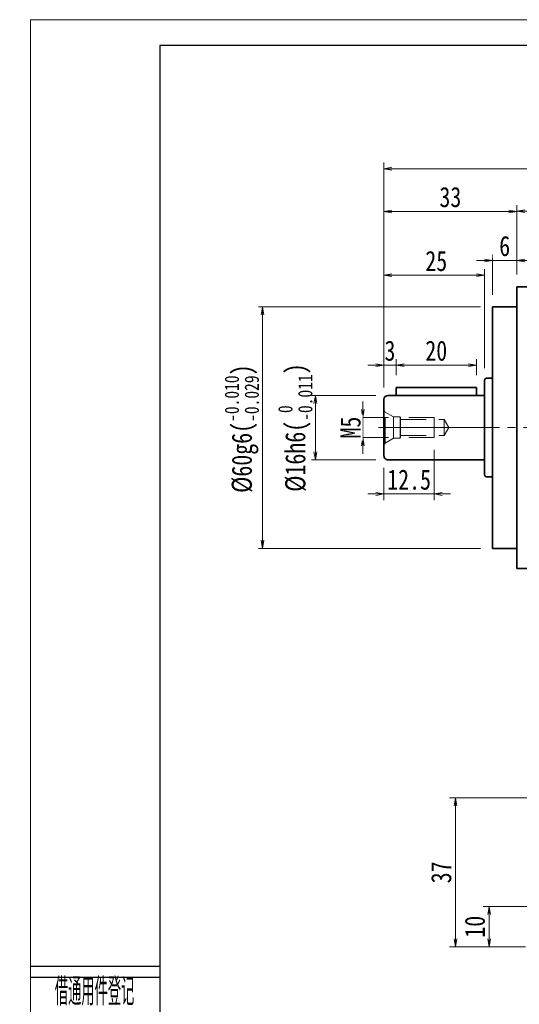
# Model space of a CAD drawing. Header units: millimetres. Extents: x -20 to 533, y -11 to 370.
# Tile 2 of 5: x -20 to 104, y 125 to 370. Entities that reach past the tile are written whole.
import ezdxf
from ezdxf.enums import TextEntityAlignment as Align

# ---------------------------------------------------------------- set-up
doc = ezdxf.new("R2010")
doc.units = ezdxf.units.MM
doc.linetypes.add('HIDDEN', pattern=[9.525, 6.35, -3.175])
doc.linetypes.add('点画线', pattern=[18, 12, -2, 2, -2])
doc.layers.add('2细线层', color=4, linetype='Continuous')
doc.layers.add('6文字层', color=3, linetype='Continuous')
for name, color, linetype, lineweight in [('中心线层', 1, '点画线', 18), ('图框_外框线', 7, 'Continuous', 18), ('尺寸线层', 3, 'Continuous', 18), ('粗实线层', 7, 'Continuous', 35)]:
    doc.layers.add(name, color=color, linetype=linetype, lineweight=lineweight)
doc.styles.add('PC_TEXTSTYLE', font='ISOCP.SHX', dxfattribs={"width": 0.707, "bigfont": 'GBCBIG.SHX'})
doc.styles.add('宋体', font='SimSun.ttf', dxfattribs={"width": 0.8})
doc.dimstyles.new('A水平标注$0', dxfattribs={"dimtxt": 3.5, "dimasz": 2, "dimexe": 1.5, "dimexo": 3, "dimgap": 1.1, "dimtad": 1, "dimtoh": 1, "dimdec": 4, "dimdsep": 46, "dimtxsty": '宋体', "dimblk": 'OPEN', "dimcen": 3, "dimclrd": 3, "dimclre": 3, "dimclrt": 6, "dimadec": 0, "dimazin": 0, "dimtm": 1e-09, "dimtfac": 1, "dimtdec": 4, "dimtix": 1, "dimtmove": 0, "dimatfit": 3, "dimldrblk": 'OPEN', "dimfxl": 0, "dimlwd": 13, "dimlwe": 13, "dimarcsym": 0})
doc.dimstyles.new('D直径标注φ25', dxfattribs={"dimtxt": 3.5, "dimasz": 2, "dimexe": 1, "dimexo": 3, "dimtad": 1, "dimtoh": 1, "dimdec": 1, "dimdsep": 46, "dimtxsty": '宋体', "dimblk": 'OPEN', "dimcen": 3, "dimclrd": 3, "dimclre": 3, "dimclrt": 130, "dimadec": 0, "dimazin": 0, "dimtm": 1e-09, "dimtfac": 1, "dimtdec": 1, "dimtmove": 0, "dimatfit": 0, "dimldrblk": 'OPEN', "dimfxl": 0, "dimlwd": 13, "dimlwe": 13, "dimarcsym": 0})
doc.dimstyles.new('螺孔(M8-7H)', dxfattribs={"dimtxt": 3.5, "dimasz": 2, "dimexe": 1.25, "dimexo": 3, "dimtad": 1, "dimtoh": 1, "dimdec": 4, "dimdsep": 46, "dimtxsty": '宋体', "dimblk": 'OPEN', "dimcen": 3, "dimclrd": 3, "dimclre": 3, "dimclrt": 2, "dimadec": 0, "dimazin": 0, "dimtm": 1e-09, "dimtfac": 1, "dimtdec": 4, "dimtmove": 0, "dimatfit": 3, "dimldrblk": 'OPEN', "dimfxl": 0, "dimlwd": 9, "dimlwe": 9, "dimarcsym": 0})

# ---------------------------------------------------------------- blocks, each defined once
blk = doc.blocks.new('_Open')
at = {"color": 0, "linetype": 'ByBlock', "lineweight": -2}
for p, q in [((-1, 0.17), (0, 0)), ((-1, -0.17), (0, 0)), ((0, 0), (-1, 0))]:
    blk.add_line(p, q, dxfattribs=at)
blk = doc.blocks.new('*D15')
at = {"layer": 'Defpoints', "color": 0, "transparency": 16777216}
for p in [(173.74, 322.23), (103.74, 303.49), (173.74, 303.49)]:
    blk.add_point(p, dxfattribs=at)
at = {"layer": '尺寸线层', "color": 3, "lineweight": 13, "transparency": 16777216}
for p, q in [((103.74, 306.49), (103.74, 323.73)), ((173.74, 306.49), (173.74, 323.73)), ((105.74, 322.23), (171.74, 322.23))]:
    blk.add_line(p, q, dxfattribs=at)
at = {"layer": '尺寸线层', "color": 3, "lineweight": 13, "transparency": 16777216, "xscale": 2, "yscale": 2, "zscale": 2, "rotation": 180}
blk.add_blockref('_Open', (103.74, 322.23), dxfattribs=at)
at = {"layer": '尺寸线层', "color": 3, "lineweight": 13, "transparency": 16777216, "xscale": 2, "yscale": 2, "zscale": 2}
blk.add_blockref('_Open', (173.74, 322.23), dxfattribs=at)
at = {"layer": '尺寸线层', "color": 6, "transparency": 16777216, "insert": (138.74, 325.78), "char_height": 5, "attachment_point": 5, "style": '宋体', "bg_fill": 3, "box_fill_scale": 1.1, "bg_fill_color": 257, "bg_fill_transparency": 0}
blk.add_mtext('70', dxfattribs=at)
blk = doc.blocks.new('*D16')
at = {"layer": 'Defpoints', "color": 0, "transparency": 16777216}
for p in [(97.74, 310.03), (103.74, 303.49), (97.74, 298.49)]:
    blk.add_point(p, dxfattribs=at)
at = {"layer": '尺寸线层', "color": 3, "lineweight": 13, "transparency": 16777216}
for p, q in [((97.74, 301.49), (97.74, 311.53)), ((103.74, 306.49), (103.74, 311.53)), ((95.74, 310.03), (93.74, 310.03)), ((103.74, 310.03), (97.74, 310.03)), ((105.74, 310.03), (107.74, 310.03))]:
    blk.add_line(p, q, dxfattribs=at)
at = {"layer": '尺寸线层', "color": 3, "lineweight": 13, "transparency": 16777216, "xscale": 2, "yscale": 2, "zscale": 2}
blk.add_blockref('_Open', (97.74, 310.03), dxfattribs=at)
at = {"layer": '尺寸线层', "color": 3, "lineweight": 13, "transparency": 16777216, "xscale": 2, "yscale": 2, "zscale": 2, "rotation": 180}
blk.add_blockref('_Open', (103.74, 310.03), dxfattribs=at)
at = {"layer": '尺寸线层', "color": 6, "transparency": 16777216, "insert": (100.74, 313.57), "char_height": 5, "attachment_point": 5, "style": '宋体', "bg_fill": 3, "box_fill_scale": 1.1, "bg_fill_color": 257, "bg_fill_transparency": 0}
blk.add_mtext('6', dxfattribs=at)
blk = doc.blocks.new('*D18')
at = {"layer": 'Defpoints', "color": 0, "transparency": 16777216}
for p in [(70.74, 322.19), (103.74, 303.49), (70.74, 275.49)]:
    blk.add_point(p, dxfattribs=at)
at = {"layer": '尺寸线层', "color": 3, "lineweight": 13, "transparency": 16777216}
for p, q in [((70.74, 278.49), (70.74, 323.69)), ((103.74, 306.49), (103.74, 323.69)), ((101.74, 322.19), (72.74, 322.19))]:
    blk.add_line(p, q, dxfattribs=at)
at = {"layer": '尺寸线层', "color": 3, "lineweight": 13, "transparency": 16777216, "xscale": 2, "yscale": 2, "zscale": 2, "rotation": 180}
blk.add_blockref('_Open', (70.74, 322.19), dxfattribs=at)
at = {"layer": '尺寸线层', "color": 3, "lineweight": 13, "transparency": 16777216, "xscale": 2, "yscale": 2, "zscale": 2}
blk.add_blockref('_Open', (103.74, 322.19), dxfattribs=at)
at = {"layer": '尺寸线层', "color": 6, "transparency": 16777216, "insert": (87.24, 325.74), "char_height": 5, "attachment_point": 5, "style": '宋体', "bg_fill": 3, "box_fill_scale": 1.1, "bg_fill_color": 257, "bg_fill_transparency": 0}
blk.add_mtext('33', dxfattribs=at)
blk = doc.blocks.new('*D19')
at = {"layer": 'Defpoints', "color": 0, "transparency": 16777216}
for p in [(70.74, 332.81), (70.74, 275.49), (206.74, 275.49)]:
    blk.add_point(p, dxfattribs=at)
at = {"layer": '尺寸线层', "color": 3, "lineweight": 13, "transparency": 16777216}
for p, q in [((70.74, 278.49), (70.74, 334.31)), ((204.74, 332.81), (72.74, 332.81)), ((206.74, 278.49), (206.74, 334.31))]:
    blk.add_line(p, q, dxfattribs=at)
at = {"layer": '尺寸线层', "color": 3, "lineweight": 13, "transparency": 16777216, "xscale": 2, "yscale": 2, "zscale": 2, "rotation": 180}
blk.add_blockref('_Open', (70.74, 332.81), dxfattribs=at)
at = {"layer": '尺寸线层', "color": 3, "lineweight": 13, "transparency": 16777216, "xscale": 2, "yscale": 2, "zscale": 2}
blk.add_blockref('_Open', (206.74, 332.81), dxfattribs=at)
at = {"layer": '尺寸线层', "color": 6, "transparency": 16777216, "insert": (138.74, 336.35), "char_height": 5, "attachment_point": 5, "style": '宋体', "bg_fill": 3, "box_fill_scale": 1.1, "bg_fill_color": 257, "bg_fill_transparency": 0}
blk.add_mtext('136', dxfattribs=at)
blk = doc.blocks.new('*D20')
at = {"layer": 'Defpoints', "color": 0, "transparency": 16777216}
for p in [(97.74, 298.49), (40.58, 238.49), (97.74, 238.49)]:
    blk.add_point(p, dxfattribs=at)
at = {"layer": '尺寸线层', "color": 3, "lineweight": 13, "transparency": 16777216}
for p, q in [((94.74, 298.49), (39.58, 298.49)), ((40.58, 296.49), (40.58, 240.49)), ((94.74, 238.49), (39.58, 238.49))]:
    blk.add_line(p, q, dxfattribs=at)
at = {"layer": '尺寸线层', "color": 3, "lineweight": 13, "transparency": 16777216, "xscale": 2, "yscale": 2, "zscale": 2}
for p, rotation in [((40.58, 298.49), 90), ((40.58, 238.49), 270)]:
    blk.add_blockref('_Open', p, dxfattribs=dict(at, rotation=rotation))
at = {"layer": '尺寸线层', "color": 130, "transparency": 16777216, "insert": (35.43, 268.22), "char_height": 5, "attachment_point": 5, "rotation": 90, "style": '宋体'}
blk.add_mtext('{\\A1;\\A1;%%C60g6({\\H0.707107x;\\S-0.010^ -0.029;})}', dxfattribs=at)
blk = doc.blocks.new('23343f_2')
at = {"layer": '中心线层', "linetype": '点画线', "lineweight": 18}
blk.add_line((17.47, 0), (-1.33, 0), dxfattribs=at)
at = {"layer": '粗实线层', "color": 6, "linetype": 'HIDDEN', "lineweight": 18}
for p, q in [((0, -4.4), (0, 4.4)), ((0, 4.4), (0.32, 3.85)), ((2.4, 2.65), (0.32, 3.85)), ((0.32, -3.85), (0.32, 3.85)), ((4, 2.65), (2.4, 2.65)), ((2.4, -2.65), (2.4, 2.65)), ((4.15, 2.5), (4, 2.65)), ((4, -2.65), (4, 2.65)), ((12.5, 2.5), (4.15, 2.5)), ((4.15, -2.5), (4.15, 2.5)), ((12.5, -2.5), (12.5, 2.5)), ((4.15, 2), (15, 2)), ((15, 2), (16.15, 0)), ((15, 2), (15, -2)), ((4.15, -2), (15, -2)), ((15, -2), (16.15, 0)), ((0, -4.4), (0.32, -3.85)), ((2.4, -2.65), (0.32, -3.85)), ((4, -2.65), (2.4, -2.65)), ((4.15, -2.5), (4, -2.65)), ((12.5, -2.5), (4.15, -2.5))]:
    blk.add_line(p, q, dxfattribs=at)
blk = doc.blocks.new('*D26')
at = {"layer": 'Defpoints', "color": 0, "transparency": 16777216}
for p in [(74.89, 270.99), (74.89, 265.99)]:
    blk.add_point(p, dxfattribs=at)
at = {"layer": '尺寸线层', "color": 3, "lineweight": 9, "transparency": 16777216}
for p, q in [((65.52, 272.99), (65.52, 274.99)), ((71.89, 270.99), (64.27, 270.99)), ((65.52, 270.99), (65.52, 265.99)), ((71.89, 265.99), (64.27, 265.99)), ((65.52, 263.99), (65.52, 261.99))]:
    blk.add_line(p, q, dxfattribs=at)
at = {"layer": '尺寸线层', "color": 3, "lineweight": 9, "transparency": 16777216, "xscale": 2, "yscale": 2, "zscale": 2}
for p, rotation in [((65.52, 270.99), 270), ((65.52, 265.99), 90)]:
    blk.add_blockref('_Open', p, dxfattribs=dict(at, rotation=rotation))
at = {"layer": '尺寸线层', "color": 2, "transparency": 16777216, "insert": (62.47, 268.49), "char_height": 5, "attachment_point": 5, "rotation": 90, "style": '宋体', "bg_fill": 3, "box_fill_scale": 1.1, "bg_fill_color": 257, "bg_fill_transparency": 0}
blk.add_mtext('M5', dxfattribs=at)
at = {"layer": 'Defpoints', "color": 0, "transparency": 16777216}
blk.add_point((65.52, 265.99), dxfattribs=at)
blk = doc.blocks.new('*D27')
at = {"layer": 'Defpoints', "color": 0, "transparency": 16777216}
for p in [(83.24, 265.99), (70.74, 261.49), (83.24, 252)]:
    blk.add_point(p, dxfattribs=at)
at = {"layer": '尺寸线层', "color": 3, "lineweight": 13, "transparency": 16777216}
for p, q in [((83.24, 262.99), (83.24, 250.5)), ((70.74, 258.49), (70.74, 250.5)), ((68.74, 252), (66.74, 252)), ((70.74, 252), (83.24, 252)), ((85.24, 252), (87.24, 252))]:
    blk.add_line(p, q, dxfattribs=at)
at = {"layer": '尺寸线层', "color": 3, "lineweight": 13, "transparency": 16777216, "xscale": 2, "yscale": 2, "zscale": 2}
blk.add_blockref('_Open', (70.74, 252), dxfattribs=at)
at = {"layer": '尺寸线层', "color": 3, "lineweight": 13, "transparency": 16777216, "xscale": 2, "yscale": 2, "zscale": 2, "rotation": 180}
blk.add_blockref('_Open', (83.24, 252), dxfattribs=at)
at = {"layer": '尺寸线层', "color": 6, "transparency": 16777216, "insert": (76.99, 255.53), "char_height": 5, "attachment_point": 5, "style": '宋体', "bg_fill": 3, "box_fill_scale": 1.1, "bg_fill_color": 257, "bg_fill_transparency": 0}
blk.add_mtext('12.5', dxfattribs=at)
blk = doc.blocks.new('*D28')
at = {"layer": 'Defpoints', "color": 0, "transparency": 16777216}
for p in [(70.74, 284.01), (73.74, 278.49), (70.74, 275.49)]:
    blk.add_point(p, dxfattribs=at)
at = {"layer": '尺寸线层', "color": 3, "lineweight": 13, "transparency": 16777216}
for p, q in [((68.74, 284.01), (66.74, 284.01)), ((70.74, 278.49), (70.74, 285.51)), ((73.74, 284.01), (70.74, 284.01)), ((73.74, 281.49), (73.74, 285.51)), ((75.74, 284.01), (77.74, 284.01))]:
    blk.add_line(p, q, dxfattribs=at)
at = {"layer": '尺寸线层', "color": 3, "lineweight": 13, "transparency": 16777216, "xscale": 2, "yscale": 2, "zscale": 2}
blk.add_blockref('_Open', (70.74, 284.01), dxfattribs=at)
at = {"layer": '尺寸线层', "color": 3, "lineweight": 13, "transparency": 16777216, "xscale": 2, "yscale": 2, "zscale": 2, "rotation": 180}
blk.add_blockref('_Open', (73.74, 284.01), dxfattribs=at)
at = {"layer": '尺寸线层', "color": 6, "transparency": 16777216, "insert": (72.24, 287.56), "char_height": 5, "attachment_point": 5, "style": '宋体', "bg_fill": 3, "box_fill_scale": 1.1, "bg_fill_color": 257, "bg_fill_transparency": 0}
blk.add_mtext('3', dxfattribs=at)
blk = doc.blocks.new('*D29')
at = {"layer": 'Defpoints', "color": 0, "transparency": 16777216}
for p in [(93.74, 284.01), (73.74, 278.49), (93.74, 278.49)]:
    blk.add_point(p, dxfattribs=at)
at = {"layer": '尺寸线层', "color": 3, "lineweight": 13, "transparency": 16777216}
for p, q in [((73.74, 281.49), (73.74, 285.51)), ((75.74, 284.01), (91.74, 284.01)), ((93.74, 281.49), (93.74, 285.51))]:
    blk.add_line(p, q, dxfattribs=at)
at = {"layer": '尺寸线层', "color": 3, "lineweight": 13, "transparency": 16777216, "xscale": 2, "yscale": 2, "zscale": 2, "rotation": 180}
blk.add_blockref('_Open', (73.74, 284.01), dxfattribs=at)
at = {"layer": '尺寸线层', "color": 3, "lineweight": 13, "transparency": 16777216, "xscale": 2, "yscale": 2, "zscale": 2}
blk.add_blockref('_Open', (93.74, 284.01), dxfattribs=at)
at = {"layer": '尺寸线层', "color": 6, "transparency": 16777216, "insert": (83.74, 287.56), "char_height": 5, "attachment_point": 5, "style": '宋体', "bg_fill": 3, "box_fill_scale": 1.1, "bg_fill_color": 257, "bg_fill_transparency": 0}
blk.add_mtext('20', dxfattribs=at)
blk = doc.blocks.new('*D30')
at = {"layer": 'Defpoints', "color": 0, "transparency": 16777216}
for p in [(95.74, 306.34), (95.74, 280.24), (70.74, 275.49)]:
    blk.add_point(p, dxfattribs=at)
at = {"layer": '尺寸线层', "color": 3, "lineweight": 13, "transparency": 16777216}
for p, q in [((70.74, 278.49), (70.74, 307.84)), ((72.74, 306.34), (93.74, 306.34)), ((95.74, 283.24), (95.74, 307.84))]:
    blk.add_line(p, q, dxfattribs=at)
at = {"layer": '尺寸线层', "color": 3, "lineweight": 13, "transparency": 16777216, "xscale": 2, "yscale": 2, "zscale": 2, "rotation": 180}
blk.add_blockref('_Open', (70.74, 306.34), dxfattribs=at)
at = {"layer": '尺寸线层', "color": 3, "lineweight": 13, "transparency": 16777216, "xscale": 2, "yscale": 2, "zscale": 2}
blk.add_blockref('_Open', (95.74, 306.34), dxfattribs=at)
at = {"layer": '尺寸线层', "color": 6, "transparency": 16777216, "insert": (83.74, 309.85), "char_height": 5, "attachment_point": 5, "style": '宋体', "bg_fill": 3, "box_fill_scale": 1.1, "bg_fill_color": 257, "bg_fill_transparency": 0}
blk.add_mtext('25', dxfattribs=at)
blk = doc.blocks.new('*D31')
at = {"layer": 'Defpoints', "color": 0, "transparency": 16777216}
for p in [(71.74, 276.49), (53.71, 260.49), (71.74, 260.49)]:
    blk.add_point(p, dxfattribs=at)
at = {"layer": '尺寸线层', "color": 3, "lineweight": 13, "transparency": 16777216}
for p, q in [((68.74, 276.49), (52.71, 276.49)), ((53.71, 274.49), (53.71, 262.49)), ((68.74, 260.49), (52.71, 260.49))]:
    blk.add_line(p, q, dxfattribs=at)
at = {"layer": '尺寸线层', "color": 3, "lineweight": 13, "transparency": 16777216, "xscale": 2, "yscale": 2, "zscale": 2}
for p, rotation in [((53.71, 276.49), 90), ((53.71, 260.49), 270)]:
    blk.add_blockref('_Open', p, dxfattribs=dict(at, rotation=rotation))
at = {"layer": '尺寸线层', "color": 130, "transparency": 16777216, "insert": (48.72, 268.49), "char_height": 5, "attachment_point": 5, "rotation": 90, "style": '宋体'}
blk.add_mtext('{\\A1;\\A1;%%C16h6({\\H0.707107x;\\S 0^ -0.011;})}', dxfattribs=at)
blk = doc.blocks.new('*D44')
at = {"layer": 'Defpoints', "color": 0, "transparency": 16777216}
for p in [(113.74, 149.49), (96.9, 139.49), (108.94, 139.49)]:
    blk.add_point(p, dxfattribs=at)
at = {"layer": '尺寸线层', "color": 3, "lineweight": 13, "transparency": 16777216}
for p, q in [((110.74, 149.49), (95.4, 149.49)), ((96.9, 147.49), (96.9, 141.49)), ((105.94, 139.49), (95.4, 139.49))]:
    blk.add_line(p, q, dxfattribs=at)
at = {"layer": '尺寸线层', "color": 3, "lineweight": 13, "transparency": 16777216, "xscale": 2, "yscale": 2, "zscale": 2}
for p, rotation in [((96.9, 149.49), 90), ((96.9, 139.49), 270)]:
    blk.add_blockref('_Open', p, dxfattribs=dict(at, rotation=rotation))
at = {"layer": '尺寸线层', "color": 6, "transparency": 16777216, "insert": (93.35, 144.49), "char_height": 5, "attachment_point": 5, "rotation": 90, "style": '宋体', "bg_fill": 3, "box_fill_scale": 1.1, "bg_fill_color": 257, "bg_fill_transparency": 0}
blk.add_mtext('10', dxfattribs=at)
blk = doc.blocks.new('*D45')
at = {"layer": 'Defpoints', "color": 0, "transparency": 16777216}
for p in [(131.74, 176.49), (88.54, 139.49), (108.94, 139.49)]:
    blk.add_point(p, dxfattribs=at)
at = {"layer": '尺寸线层', "color": 3, "lineweight": 13, "transparency": 16777216}
for p, q in [((128.74, 176.49), (87.04, 176.49)), ((88.54, 174.49), (88.54, 141.49)), ((105.94, 139.49), (87.04, 139.49))]:
    blk.add_line(p, q, dxfattribs=at)
at = {"layer": '尺寸线层', "color": 3, "lineweight": 13, "transparency": 16777216, "xscale": 2, "yscale": 2, "zscale": 2}
for p, rotation in [((88.54, 176.49), 90), ((88.54, 139.49), 270)]:
    blk.add_blockref('_Open', p, dxfattribs=dict(at, rotation=rotation))
at = {"layer": '尺寸线层', "color": 6, "transparency": 16777216, "insert": (84.99, 157.99), "char_height": 5, "attachment_point": 5, "rotation": 90, "style": '宋体', "bg_fill": 3, "box_fill_scale": 1.1, "bg_fill_color": 257, "bg_fill_transparency": 0}
blk.add_mtext('37', dxfattribs=at)

msp = doc.modelspace()

# ---------------------------------------------------------------- linework, layer by layer
at = {"layer": '2细线层'}
for p, q in [((-16.99208, 134.66297), (15.07962, 134.66297)), ((-16.99208, 131.92316), (15.07962, 131.92316))]:
    msp.add_line(p, q, dxfattribs=at)
at = {"layer": '中心线层'}
msp.add_line((69.41424, 268.48846), (190.15863, 268.48846), dxfattribs=at)
at = {"layer": '图框_外框线', "color": 3}
msp.add_lwpolyline([(-17.01757, -11.48686), (522.21514, -11.48686), (522.21514, 369.8277), (-17.01757, 369.8277)], close=True, dxfattribs=at)
at = {"layer": '图框_外框线', "color": 3, "lineweight": 25}
msp.add_lwpolyline([(15.07962, -5.06742), (515.7957, -5.06742), (515.7957, 363.40826), (15.07962, 363.40826)], close=True, dxfattribs=at)
at = {"layer": '粗实线层'}
for p, q in [((103.73924, 233.48846), (103.73924, 303.48846)), ((103.73924, 303.48846), (173.73924, 303.48846)), ((103.73924, 298.48846), (97.73924, 298.48846)), ((97.73924, 238.48846), (97.73924, 298.48846)), ((95.73924, 280.23846), (95.73924, 256.73846)), ((97.73924, 280.73846), (96.23924, 280.73846)), ((71.73924, 260.48846), (95.73924, 260.48846)), ((97.73924, 256.23846), (96.23924, 256.23846)), ((103.73924, 238.48846), (97.73924, 238.48846)), ((103.73924, 233.48846), (103.73924, 234.38846)), ((103.73924, 233.48846), (173.73924, 233.48846))]:
    msp.add_line(p, q, dxfattribs=at)
for centre, radius, start, end in [((96.23924, 280.23846), 0.5, 90, 180), ((71.73924, 261.48846), 1, 180, 270.0000001), ((96.23924, 256.73846), 0.5, 180, 270.0000001)]:
    msp.add_arc(centre, radius, start, end, dxfattribs=at)

# ---------------------------------------------------------------- block references
msp.add_blockref('23343f_2', (70.73924, 268.48846), dxfattribs=at)

# ---------------------------------------------------------------- texts
at = {"layer": '6文字层', "color": 3, "style": 'PC_TEXTSTYLE', "width": 0.667}
msp.add_text('借通用件登记', height=6.849529, dxfattribs=at).set_placement((-1.13015, 128.68002), align=Align.MIDDLE)

# ---------------------------------------------------------------- next in the draw order: dimensions: what is measured, and where the dimension line sits
at = {"layer": '尺寸线层'}
dim = msp.add_linear_dim(base=(173.73924, 322.23334), p1=(103.73924, 303.48846), p2=(173.73924, 303.48846), dimstyle='A水平标注$0', override={"dimtxt": 5, "dimblk": 'Open', "dimtfill": 1, "dimtfillclr": 256}, dxfattribs=at)
dim.commit()
dim.dimension.update_dxf_attribs({"geometry": '*D15', "text_midpoint": (138.73924, 325.77748)})
dim = msp.add_linear_dim(base=(96.89876, 139.48846), p1=(113.73924, 149.48846), p2=(108.93924, 139.48846), angle=90, dimstyle='A水平标注$0', override={"dimtxt": 5, "dimblk": 'Open', "dimtfill": 1, "dimtfillclr": 256}, dxfattribs=at)
dim.commit()
dim.dimension.update_dxf_attribs({"geometry": '*D44', "text_midpoint": (96.89876, 144.48846), "dimtype": 160})

# ---------------------------------------------------------------- next in the draw order: dimensions: what is measured, and where the dimension line sits
dim = msp.add_linear_dim(base=(97.73924, 310.02947), p1=(103.73924, 303.48846), p2=(97.73924, 298.48846), dimstyle='A水平标注$0', override={"dimtxt": 5, "dimblk": 'Open', "dimtfill": 1, "dimtfillclr": 256}, dxfattribs=at)
dim.commit()
dim.dimension.update_dxf_attribs({"geometry": '*D16', "text_midpoint": (100.73924, 313.57361)})
dim = msp.add_linear_dim(base=(88.53794, 139.48846), p1=(131.73924, 176.48846), p2=(108.93924, 139.48846), angle=90, dimstyle='A水平标注$0', override={"dimtxt": 5, "dimblk": 'Open', "dimtfill": 1, "dimtfillclr": 256}, dxfattribs=at)
dim.commit()
dim.dimension.update_dxf_attribs({"geometry": '*D45', "text_midpoint": (88.53794, 157.98846), "dimtype": 160})

# ---------------------------------------------------------------- next in the draw order: dimensions: what is measured, and where the dimension line sits
dim = msp.add_linear_dim(base=(70.73924, 322.19148), p1=(103.73924, 303.48846), p2=(70.73924, 275.48846), dimstyle='A水平标注$0', override={"dimtxt": 5, "dimblk": 'Open', "dimtfill": 1, "dimtfillclr": 256}, dxfattribs=at)
dim.commit()
dim.dimension.update_dxf_attribs({"geometry": '*D18', "text_midpoint": (87.23924, 325.73561)})

# ---------------------------------------------------------------- next in the draw order: dimensions: what is measured, and where the dimension line sits
dim = msp.add_linear_dim(base=(70.73924, 332.80728), p1=(206.73924, 275.48846), p2=(70.73924, 275.48846), dimstyle='A水平标注$0', override={"dimtxt": 5, "dimblk": 'Open', "dimtfill": 1, "dimtfillclr": 256}, dxfattribs=at)
dim.commit()
dim.dimension.update_dxf_attribs({"geometry": '*D19', "text_midpoint": (138.73924, 336.35141)})

# ---------------------------------------------------------------- next in the draw order: linework, layer by layer
at = {"layer": '粗实线层'}
for p, q in [((71.73924, 276.48846), (95.73924, 276.48846)), ((73.73924, 276.48846), (73.73924, 278.48846)), ((73.73924, 278.48846), (93.73924, 278.48846)), ((70.73924, 275.48846), (70.73924, 261.48846))]:
    msp.add_line(p, q, dxfattribs=at)
msp.add_arc((71.73924, 275.48846), 1, 90, 180, dxfattribs=at)

# ---------------------------------------------------------------- next in the draw order: dimensions: what is measured, and where the dimension line sits
at = {"layer": '尺寸线层'}
dim = msp.add_linear_dim(base=(40.57692, 238.48846), p1=(97.73924, 298.48846), p2=(97.73924, 238.48846), angle=270, text='{\\A1;\\A1;%%C60g6({\\H0.707107x;\\S-0.010^ -0.029;})}', dimstyle='D直径标注φ25', override={"dimtxt": 5, "dimpost": 'φ<>', "dimtp": -0.01, "dimtm": 0.029, "dimtdec": 3, "dimtfill": 0, "dimtzin": 8}, dxfattribs=at)
dim.commit()
dim.dimension.update_dxf_attribs({"geometry": '*D20', "text_midpoint": (40.57692, 268.21832), "dimtype": 160})

# ---------------------------------------------------------------- next in the draw order: dimensions: what is measured, and where the dimension line sits
dim = msp.add_linear_dim(base=(65.5162, 265.98846), p1=(74.88924, 270.98846), p2=(74.88924, 265.98846), angle=270, text='M<>', dimstyle='螺孔(M8-7H)', override={"dimtxt": 5, "dimgap": 0.625, "dimtad": 1, "dimdec": 4, "dimlfac": 1, "dimpost": '<>', "dimse1": 0, "dimse2": 0, "dimsd1": 0, "dimsd2": 0, "dimtofl": 1, "dimtvp": 0.1}, dxfattribs=at)
dim.commit()
dim.dimension.update_dxf_attribs({"geometry": '*D26', "text_midpoint": (65.5162, 268.48846), "dimtype": 160})

# ---------------------------------------------------------------- next in the draw order: dimensions: what is measured, and where the dimension line sits
for base, p1, p2, picture, middle in [((70.73924, 284.01399), (73.73924, 278.48846), (70.73924, 275.48846), '*D28', (72.23924, 287.55812)), ((83.23924, 252.00328), (70.73924, 261.48846), (83.23924, 265.98846), '*D27', (76.98924, 255.53344))]:
    dim = msp.add_linear_dim(base=base, p1=p1, p2=p2, dimstyle='A水平标注$0', override={"dimtxt": 5, "dimblk": 'Open', "dimtfill": 1, "dimtfillclr": 256}, dxfattribs=at)
    dim.commit()
    dim.dimension.update_dxf_attribs({"geometry": picture, "text_midpoint": middle})

# ---------------------------------------------------------------- next in the draw order: dimensions: what is measured, and where the dimension line sits
dim = msp.add_linear_dim(base=(93.73924, 284.01399), p1=(73.73924, 278.48846), p2=(93.73924, 278.48846), angle=0, dimstyle='A水平标注$0', override={"dimtxt": 5, "dimblk": 'Open', "dimtfill": 1, "dimtfillclr": 256}, dxfattribs=at)
dim.commit()
dim.dimension.update_dxf_attribs({"geometry": '*D29', "text_midpoint": (83.73924, 287.55812)})

# ---------------------------------------------------------------- next in the draw order: dimensions: what is measured, and where the dimension line sits
dim = msp.add_linear_dim(base=(95.73924, 306.33693), p1=(70.73924, 275.48846), p2=(95.73924, 280.23846), dimstyle='A水平标注$0', override={"dimtxt": 5, "dimblk": 'Open', "dimtfill": 1, "dimtfillclr": 256}, dxfattribs=at)
dim.commit()
dim.dimension.update_dxf_attribs({"geometry": '*D30', "text_midpoint": (83.73924, 306.33693), "dimtype": 160})

# ---------------------------------------------------------------- next in the draw order: linework, layer by layer
at = {"layer": '粗实线层'}
msp.add_line((93.73924, 278.48846), (93.73924, 276.48846), dxfattribs=at)

# ---------------------------------------------------------------- next in the draw order: dimensions: what is measured, and where the dimension line sits
at = {"layer": '尺寸线层'}
dim = msp.add_linear_dim(base=(53.70896, 260.48846), p1=(71.73924, 276.48846), p2=(71.73924, 260.48846), angle=270, text='{\\A1;\\A1;%%C16h6({\\H0.707107x;\\S 0^ -0.011;})}', dimstyle='D直径标注φ25', override={"dimtxt": 5, "dimpost": 'φ<>', "dimtp": 0, "dimtm": 0.011, "dimtdec": 3, "dimtfill": 0, "dimtzin": 8}, dxfattribs=at)
dim.commit()
dim.dimension.update_dxf_attribs({"geometry": '*D31', "text_midpoint": (53.70896, 268.48846), "dimtype": 160})

doc.saveas('drawing.dxf')
